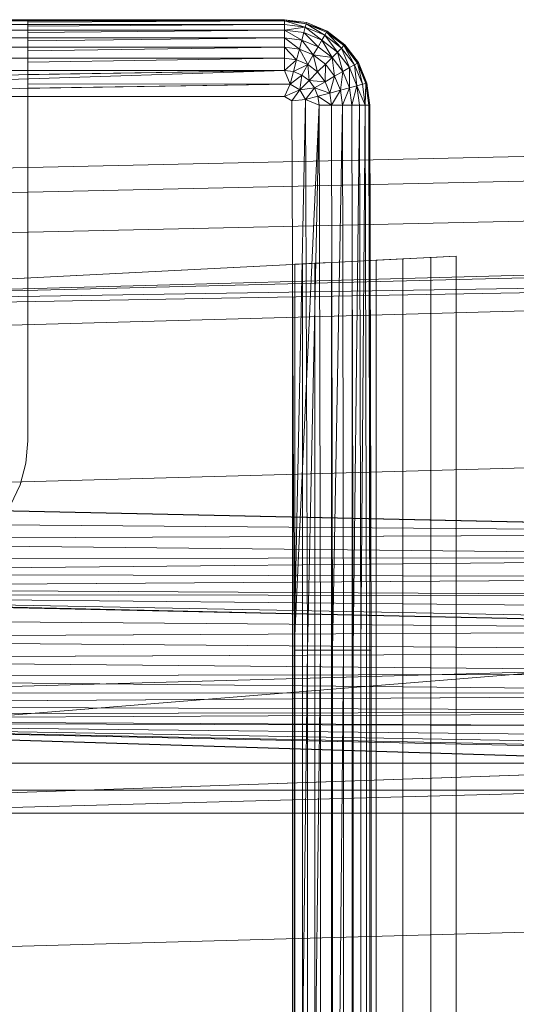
# Model space of a CAD drawing. Header units: metres. Extents: x 397.7 to 427.5, y 12.7 to 28.4.
# Tile 53 of 79: x 407.6576 to 407.7427, y 26.3455 to 26.5142. Entities that reach past the tile are written whole.
import ezdxf

# ---------------------------------------------------------------- set-up
doc = ezdxf.new("R2010")
doc.units = ezdxf.units.M
doc.layers.add('A-DETL-____-MBND', color=7, linetype='Continuous', lineweight=18)

# ---------------------------------------------------------------- blocks, each defined once
blk = doc.blocks.new('Family - Inodor P2-153200-05_TEL_P2')
at = {"layer": 'A-DETL-____-MBND', "color": 253, "true_color": 0xaaaaaa}
for p, q in [((0.01521, 0.40291), (0.15024, 0.40291)), ((0.01521, 0.40291), (0.15024, 0.40291)), ((0.01521, 0.40291), (0.15024, 0.40291)), ((0.15024, 0.40291), (0.01521, 0.40291)), ((0.15024, 0.40271), (0.01521, 0.40271)), ((0.15024, 0.40211), (0.01521, 0.40211)), ((0.10628, 0.4029), (0.04768, 0.4029)), ((0.10628, 0.40284), (0.15024, 0.40291)), ((0.15024, 0.40291), (0.10628, 0.40284)), ((0.10628, 0.40284), (0.10628, 0.4029)), ((0.10628, 0.40284), (0.10628, 0.40271)), ((0.15024, 0.40271), (0.10628, 0.40271)), ((0.10628, 0.40271), (0.15024, 0.40271)), ((0.10628, 0.40271), (0.10628, 0.40251)), ((0.15024, 0.40271), (0.10628, 0.40251)), ((0.15024, 0.40271), (0.10628, 0.40251)), ((0.10628, 0.40251), (0.10628, 0.40211)), ((0.15024, 0.40211), (0.10628, 0.40211)), ((0.10628, 0.40211), (0.15024, 0.40211)), ((0.10628, 0.40211), (0.10628, 0.40179)), ((0.15024, 0.40211), (0.10628, 0.40179)), ((0.15024, 0.40211), (0.10628, 0.40179)), ((0.10628, 0.40179), (0.10628, 0.40114)), ((0.15024, 0.40291), (0.15024, 0.40271)), ((0.15024, 0.40291), (0.15403, 0.40241)), ((0.15024, 0.40291), (0.15403, 0.40241)), ((0.15024, 0.40291), (0.15403, 0.40241)), ((0.15024, 0.40291), (0.15024, 0.40271)), ((0.15398, 0.40221), (0.15024, 0.40291)), ((0.15024, 0.40271), (0.15024, 0.40291)), ((0.15403, 0.40241), (0.15024, 0.40291)), ((0.15398, 0.40221), (0.15024, 0.40291)), ((0.15398, 0.40221), (0.15024, 0.40271)), ((0.15024, 0.40271), (0.15024, 0.40211)), ((0.15398, 0.40221), (0.15024, 0.40271)), ((0.15398, 0.40221), (0.15024, 0.40271)), ((0.15382, 0.40164), (0.15024, 0.40271)), ((0.15024, 0.40271), (0.15024, 0.40211)), ((0.15382, 0.40164), (0.15024, 0.40271)), ((0.15024, 0.40211), (0.15024, 0.40271)), ((0.15382, 0.40164), (0.15024, 0.40211)), ((0.15024, 0.40114), (0.15024, 0.40211)), ((0.15382, 0.40164), (0.15024, 0.40211)), ((0.15382, 0.40164), (0.15024, 0.40211)), ((0.15024, 0.40114), (0.15024, 0.40211)), ((0.15024, 0.40211), (0.15024, 0.40114)), ((0.15382, 0.40164), (0.15024, 0.40114)), ((0.15024, 0.40114), (0.15382, 0.40164)), ((0.15382, 0.40164), (0.15357, 0.4007)), ((0.15357, 0.4007), (0.15382, 0.40164)), ((0.15357, 0.4007), (0.15382, 0.40164)), ((0.15398, 0.40221), (0.15382, 0.40164)), ((0.15398, 0.40221), (0.15382, 0.40164)), ((0.15382, 0.40164), (0.15398, 0.40221)), ((0.15716, 0.40025), (0.15382, 0.40164)), ((0.15716, 0.40025), (0.15382, 0.40164)), ((0.15668, 0.39941), (0.15382, 0.40164)), ((0.15716, 0.40025), (0.15382, 0.40164)), ((0.15668, 0.39941), (0.15382, 0.40164)), ((0.15403, 0.40241), (0.15398, 0.40221)), ((0.15403, 0.40241), (0.15398, 0.40221)), ((0.15398, 0.40221), (0.15403, 0.40241)), ((0.15746, 0.40077), (0.15398, 0.40221)), ((0.15756, 0.40094), (0.15398, 0.40221)), ((0.15716, 0.40025), (0.15398, 0.40221)), ((0.15756, 0.40094), (0.15398, 0.40221)), ((0.15746, 0.40077), (0.15398, 0.40221)), ((0.15746, 0.40077), (0.15398, 0.40221)), ((0.15716, 0.40025), (0.15398, 0.40221)), ((0.15403, 0.40241), (0.15756, 0.40094)), ((0.15403, 0.40241), (0.15756, 0.40094)), ((0.15403, 0.40241), (0.15756, 0.40094)), ((0.15756, 0.40094), (0.15403, 0.40241)), ((0.15024, 0.40114), (0.01521, 0.40114)), ((0.15024, 0.40114), (0.10628, 0.40114)), ((0.10628, 0.40114), (0.15024, 0.40114)), ((0.10628, 0.40114), (0.10628, 0.40071)), ((0.15024, 0.40114), (0.10628, 0.40071)), ((0.15024, 0.40114), (0.10628, 0.40071)), ((0.10628, 0.40071), (0.10628, 0.39982)), ((0.15357, 0.4007), (0.15024, 0.40114)), ((0.15024, 0.40114), (0.15024, 0.39982)), ((0.15357, 0.4007), (0.15024, 0.40114)), ((0.15357, 0.4007), (0.15024, 0.40114)), ((0.15323, 0.39942), (0.15024, 0.40114)), ((0.15024, 0.40114), (0.15024, 0.39982)), ((0.15323, 0.39942), (0.15024, 0.40114)), ((0.15024, 0.39982), (0.15024, 0.40114)), ((0.15357, 0.4007), (0.15323, 0.39942)), ((0.15357, 0.4007), (0.15323, 0.39942)), ((0.15323, 0.39942), (0.15357, 0.4007)), ((0.15668, 0.39941), (0.15357, 0.4007)), ((0.15668, 0.39941), (0.15357, 0.4007)), ((0.15602, 0.39827), (0.15357, 0.4007)), ((0.15668, 0.39941), (0.15357, 0.4007)), ((0.15602, 0.39827), (0.15357, 0.4007)), ((0.15716, 0.40025), (0.15668, 0.39941)), ((0.15716, 0.40025), (0.15668, 0.39941)), ((0.15668, 0.39941), (0.15716, 0.40025)), ((0.15746, 0.40077), (0.15716, 0.40025)), ((0.15746, 0.40077), (0.15716, 0.40025)), ((0.15716, 0.40025), (0.15746, 0.40077)), ((0.16003, 0.39805), (0.15716, 0.40025)), ((0.16003, 0.39805), (0.15716, 0.40025)), ((0.15935, 0.39736), (0.15716, 0.40025)), ((0.16003, 0.39805), (0.15716, 0.40025)), ((0.15935, 0.39736), (0.15716, 0.40025)), ((0.15756, 0.40094), (0.15746, 0.40077)), ((0.15756, 0.40094), (0.15746, 0.40077)), ((0.15746, 0.40077), (0.15756, 0.40094)), ((0.16045, 0.39847), (0.15746, 0.40077)), ((0.1606, 0.39862), (0.15746, 0.40077)), ((0.16003, 0.39805), (0.15746, 0.40077)), ((0.1606, 0.39862), (0.15746, 0.40077)), ((0.16045, 0.39847), (0.15746, 0.40077)), ((0.16045, 0.39847), (0.15746, 0.40077)), ((0.16003, 0.39805), (0.15746, 0.40077)), ((0.15756, 0.40094), (0.1606, 0.39862)), ((0.15756, 0.40094), (0.1606, 0.39862)), ((0.15756, 0.40094), (0.1606, 0.39862)), ((0.1606, 0.39862), (0.15756, 0.40094)), ((0.15024, 0.39982), (0.01521, 0.39982)), ((0.15024, 0.39819), (0.01521, 0.39819)), ((0.15024, 0.39982), (0.10628, 0.39982)), ((0.10628, 0.39982), (0.15024, 0.39982)), ((0.10628, 0.39982), (0.10628, 0.39929)), ((0.15024, 0.39982), (0.10628, 0.39929)), ((0.15024, 0.39982), (0.10628, 0.39929)), ((0.10628, 0.39929), (0.10628, 0.39819)), ((0.15024, 0.39819), (0.10628, 0.39819)), ((0.10628, 0.39819), (0.15024, 0.39819)), ((0.10628, 0.39819), (0.10628, 0.39758)), ((0.15024, 0.39819), (0.10628, 0.39758)), ((0.15024, 0.39819), (0.10628, 0.39758)), ((0.15323, 0.39942), (0.15024, 0.39982)), ((0.15024, 0.39982), (0.15024, 0.39819)), ((0.15323, 0.39942), (0.15024, 0.39982)), ((0.15323, 0.39942), (0.15024, 0.39982)), ((0.15281, 0.39785), (0.15024, 0.39982)), ((0.15024, 0.39982), (0.15024, 0.39819)), ((0.15281, 0.39785), (0.15024, 0.39982)), ((0.15024, 0.39819), (0.15024, 0.39982)), ((0.15281, 0.39785), (0.15024, 0.39819)), ((0.15024, 0.39819), (0.15024, 0.39631)), ((0.15281, 0.39785), (0.15024, 0.39819)), ((0.15281, 0.39785), (0.15024, 0.39819)), ((0.15232, 0.39603), (0.15024, 0.39819)), ((0.15024, 0.39819), (0.15024, 0.39631)), ((0.15232, 0.39603), (0.15024, 0.39819)), ((0.15024, 0.39631), (0.15024, 0.39819)), ((0.15323, 0.39942), (0.15281, 0.39785)), ((0.15323, 0.39942), (0.15281, 0.39785)), ((0.15281, 0.39785), (0.15323, 0.39942)), ((0.15602, 0.39827), (0.15323, 0.39942)), ((0.15602, 0.39827), (0.15323, 0.39942)), ((0.15602, 0.39827), (0.15323, 0.39942)), ((0.1552, 0.39686), (0.15323, 0.39942)), ((0.1552, 0.39686), (0.15323, 0.39942)), ((0.15602, 0.39827), (0.1552, 0.39686)), ((0.15602, 0.39827), (0.1552, 0.39686)), ((0.1552, 0.39686), (0.15602, 0.39827)), ((0.15668, 0.39941), (0.15602, 0.39827)), ((0.15668, 0.39941), (0.15602, 0.39827)), ((0.15602, 0.39827), (0.15668, 0.39941)), ((0.15841, 0.39643), (0.15602, 0.39827)), ((0.15841, 0.39643), (0.15602, 0.39827)), ((0.15841, 0.39643), (0.15602, 0.39827)), ((0.15935, 0.39736), (0.15668, 0.39941)), ((0.15935, 0.39736), (0.15668, 0.39941)), ((0.15841, 0.39643), (0.15668, 0.39941)), ((0.15935, 0.39736), (0.15668, 0.39941)), ((0.15841, 0.39643), (0.15668, 0.39941)), ((0.16045, 0.39847), (0.16003, 0.39805)), ((0.16045, 0.39847), (0.16003, 0.39805)), ((0.16003, 0.39805), (0.16045, 0.39847)), ((0.1606, 0.39862), (0.16045, 0.39847)), ((0.1606, 0.39862), (0.16045, 0.39847)), ((0.16045, 0.39847), (0.1606, 0.39862)), ((0.16275, 0.39548), (0.16045, 0.39847)), ((0.16275, 0.39548), (0.16045, 0.39847)), ((0.16223, 0.39518), (0.16045, 0.39847)), ((0.16275, 0.39548), (0.16045, 0.39847)), ((0.16223, 0.39518), (0.16045, 0.39847)), ((0.1606, 0.39862), (0.16292, 0.39558)), ((0.1606, 0.39862), (0.16292, 0.39558)), ((0.1606, 0.39862), (0.16292, 0.39558)), ((0.16275, 0.39548), (0.1606, 0.39862)), ((0.16292, 0.39558), (0.1606, 0.39862)), ((0.16275, 0.39548), (0.1606, 0.39862)), ((0.10628, 0.39758), (0.10628, 0.39631)), ((0.15281, 0.39785), (0.15232, 0.39603)), ((0.15281, 0.39785), (0.15232, 0.39603)), ((0.15232, 0.39603), (0.15281, 0.39785)), ((0.1552, 0.39686), (0.15281, 0.39785)), ((0.1552, 0.39686), (0.15281, 0.39785)), ((0.1552, 0.39686), (0.15281, 0.39785)), ((0.15426, 0.39523), (0.15281, 0.39785)), ((0.15426, 0.39523), (0.15281, 0.39785)), ((0.1552, 0.39686), (0.15426, 0.39523)), ((0.1552, 0.39686), (0.15426, 0.39523)), ((0.15426, 0.39523), (0.1552, 0.39686)), ((0.15726, 0.39528), (0.1552, 0.39686)), ((0.15841, 0.39643), (0.1552, 0.39686)), ((0.15841, 0.39643), (0.1552, 0.39686)), ((0.15726, 0.39528), (0.1552, 0.39686)), ((0.15726, 0.39528), (0.1552, 0.39686)), ((0.15593, 0.39395), (0.1552, 0.39686)), ((0.15593, 0.39395), (0.1552, 0.39686)), ((0.15935, 0.39736), (0.15841, 0.39643)), ((0.15935, 0.39736), (0.15841, 0.39643)), ((0.15841, 0.39643), (0.15935, 0.39736)), ((0.16003, 0.39805), (0.15935, 0.39736)), ((0.16003, 0.39805), (0.15935, 0.39736)), ((0.15935, 0.39736), (0.16003, 0.39805)), ((0.16139, 0.3947), (0.15935, 0.39736)), ((0.16139, 0.3947), (0.15935, 0.39736)), ((0.16025, 0.39404), (0.15935, 0.39736)), ((0.16139, 0.3947), (0.15935, 0.39736)), ((0.16025, 0.39404), (0.15935, 0.39736)), ((0.16223, 0.39518), (0.16003, 0.39805)), ((0.16223, 0.39518), (0.16003, 0.39805)), ((0.16139, 0.3947), (0.16003, 0.39805)), ((0.16223, 0.39518), (0.16003, 0.39805)), ((0.16139, 0.3947), (0.16003, 0.39805)), ((0.15024, 0.39631), (0.01521, 0.39631)), ((0.15024, 0.39631), (0.10628, 0.39631)), ((0.10628, 0.39631), (0.15024, 0.39631)), ((0.10628, 0.39631), (0.10628, 0.39563)), ((0.15024, 0.39631), (0.10628, 0.39563)), ((0.15024, 0.39631), (0.10628, 0.39563)), ((0.10628, 0.39563), (0.10628, 0.39423)), ((0.15232, 0.39603), (0.15024, 0.39631)), ((0.15024, 0.39423), (0.15024, 0.39631)), ((0.15232, 0.39603), (0.15024, 0.39631)), ((0.15232, 0.39603), (0.15024, 0.39631)), ((0.15024, 0.39423), (0.15024, 0.39631)), ((0.15024, 0.39631), (0.15024, 0.39423)), ((0.15232, 0.39603), (0.15024, 0.39423)), ((0.15024, 0.39423), (0.15232, 0.39603)), ((0.15178, 0.39402), (0.15232, 0.39603)), ((0.15178, 0.39402), (0.15232, 0.39603)), ((0.15178, 0.39402), (0.15232, 0.39603)), ((0.15426, 0.39523), (0.15178, 0.39402)), ((0.15178, 0.39402), (0.15426, 0.39523)), ((0.15426, 0.39523), (0.15232, 0.39603)), ((0.15426, 0.39523), (0.15232, 0.39603)), ((0.15426, 0.39523), (0.15232, 0.39603)), ((0.15426, 0.39523), (0.15322, 0.39343)), ((0.15322, 0.39343), (0.15426, 0.39523)), ((0.15322, 0.39343), (0.15426, 0.39523)), ((0.15593, 0.39395), (0.15426, 0.39523)), ((0.15593, 0.39395), (0.15426, 0.39523)), ((0.15593, 0.39395), (0.15426, 0.39523)), ((0.15446, 0.39248), (0.15426, 0.39523)), ((0.15446, 0.39248), (0.15426, 0.39523)), ((0.15726, 0.39528), (0.15593, 0.39395)), ((0.15726, 0.39528), (0.15593, 0.39395)), ((0.15593, 0.39395), (0.15726, 0.39528)), ((0.15721, 0.39228), (0.15726, 0.39528)), ((0.15721, 0.39228), (0.15726, 0.39528)), ((0.15841, 0.39643), (0.15726, 0.39528)), ((0.15841, 0.39643), (0.15726, 0.39528)), ((0.15726, 0.39528), (0.15841, 0.39643)), ((0.15884, 0.39322), (0.15726, 0.39528)), ((0.15884, 0.39322), (0.15726, 0.39528)), ((0.15884, 0.39322), (0.15726, 0.39528)), ((0.16025, 0.39404), (0.15841, 0.39643)), ((0.16025, 0.39404), (0.15841, 0.39643)), ((0.15884, 0.39322), (0.15841, 0.39643)), ((0.16025, 0.39404), (0.15841, 0.39643)), ((0.15884, 0.39322), (0.15841, 0.39643)), ((0.16223, 0.39518), (0.16139, 0.3947)), ((0.16223, 0.39518), (0.16139, 0.3947)), ((0.16139, 0.3947), (0.16223, 0.39518)), ((0.16275, 0.39548), (0.16223, 0.39518)), ((0.16275, 0.39548), (0.16223, 0.39518)), ((0.16223, 0.39518), (0.16275, 0.39548)), ((0.16362, 0.39184), (0.16223, 0.39518)), ((0.16362, 0.39184), (0.16223, 0.39518)), ((0.16268, 0.39159), (0.16223, 0.39518)), ((0.16362, 0.39184), (0.16223, 0.39518)), ((0.16268, 0.39159), (0.16223, 0.39518)), ((0.16292, 0.39558), (0.16275, 0.39548)), ((0.16292, 0.39558), (0.16275, 0.39548)), ((0.16275, 0.39548), (0.16292, 0.39558)), ((0.16419, 0.392), (0.16275, 0.39548)), ((0.16419, 0.392), (0.16275, 0.39548)), ((0.16362, 0.39184), (0.16275, 0.39548)), ((0.16419, 0.392), (0.16275, 0.39548)), ((0.16362, 0.39184), (0.16275, 0.39548)), ((0.16292, 0.39558), (0.16439, 0.39205)), ((0.16292, 0.39558), (0.16439, 0.39205)), ((0.16292, 0.39558), (0.16439, 0.39205)), ((0.16419, 0.392), (0.16292, 0.39558)), ((0.16439, 0.39205), (0.16292, 0.39558)), ((0.16419, 0.392), (0.16292, 0.39558)), ((0.15024, 0.39423), (0.01521, 0.39423)), ((0.15024, 0.39423), (0.01521, 0.39201)), ((0.15024, 0.39423), (0.01521, 0.38973)), ((0.15024, 0.39423), (0.10628, 0.39423)), ((0.10628, 0.39423), (0.15024, 0.39423)), ((0.10628, 0.39423), (0.10628, 0.3935)), ((0.15024, 0.39423), (0.10628, 0.3935)), ((0.15024, 0.39423), (0.10628, 0.3935)), ((0.10628, 0.3935), (0.10628, 0.39192)), ((0.15178, 0.39402), (0.15024, 0.39423)), ((0.15121, 0.39188), (0.15024, 0.39423)), ((0.15178, 0.39402), (0.15024, 0.39423)), ((0.15178, 0.39402), (0.15024, 0.39423)), ((0.15121, 0.39188), (0.15024, 0.39423)), ((0.15024, 0.39423), (0.15121, 0.39188)), ((0.15178, 0.39402), (0.15121, 0.39188)), ((0.15178, 0.39402), (0.15121, 0.39188)), ((0.15121, 0.39188), (0.15178, 0.39402)), ((0.15322, 0.39343), (0.15121, 0.39188)), ((0.15322, 0.39343), (0.15121, 0.39188)), ((0.15121, 0.39188), (0.15322, 0.39343)), ((0.15322, 0.39343), (0.15178, 0.39402)), ((0.15322, 0.39343), (0.15178, 0.39402)), ((0.15322, 0.39343), (0.15178, 0.39402)), ((0.15289, 0.39091), (0.15322, 0.39343)), ((0.15289, 0.39091), (0.15322, 0.39343)), ((0.15289, 0.39091), (0.15322, 0.39343)), ((0.15446, 0.39248), (0.15322, 0.39343)), ((0.15446, 0.39248), (0.15322, 0.39343)), ((0.15446, 0.39248), (0.15322, 0.39343)), ((0.15593, 0.39395), (0.15446, 0.39248)), ((0.15593, 0.39395), (0.15446, 0.39248)), ((0.15446, 0.39248), (0.15593, 0.39395)), ((0.15721, 0.39228), (0.15593, 0.39395)), ((0.15721, 0.39228), (0.15593, 0.39395)), ((0.15721, 0.39228), (0.15593, 0.39395)), ((0.15884, 0.39322), (0.15721, 0.39228)), ((0.15884, 0.39322), (0.15721, 0.39228)), ((0.15721, 0.39228), (0.15884, 0.39322)), ((0.15801, 0.39034), (0.15884, 0.39322)), ((0.15801, 0.39034), (0.15884, 0.39322)), ((0.16025, 0.39404), (0.15884, 0.39322)), ((0.16025, 0.39404), (0.15884, 0.39322)), ((0.15884, 0.39322), (0.16025, 0.39404)), ((0.15983, 0.39083), (0.15884, 0.39322)), ((0.15983, 0.39083), (0.15884, 0.39322)), ((0.15983, 0.39083), (0.15884, 0.39322)), ((0.15983, 0.39083), (0.16025, 0.39404)), ((0.15983, 0.39083), (0.16025, 0.39404)), ((0.16139, 0.3947), (0.16025, 0.39404)), ((0.16139, 0.3947), (0.16025, 0.39404)), ((0.16025, 0.39404), (0.16139, 0.3947)), ((0.1614, 0.39125), (0.16025, 0.39404)), ((0.1614, 0.39125), (0.16025, 0.39404)), ((0.1614, 0.39125), (0.16025, 0.39404)), ((0.16268, 0.39159), (0.16139, 0.3947)), ((0.16268, 0.39159), (0.16139, 0.3947)), ((0.1614, 0.39125), (0.16139, 0.3947)), ((0.16268, 0.39159), (0.16139, 0.3947)), ((0.1614, 0.39125), (0.16139, 0.3947)), ((0.15121, 0.39188), (0.01521, 0.38973)), ((0.15121, 0.39188), (0.10628, 0.39192)), ((0.10628, 0.39192), (0.15121, 0.39188)), ((0.10628, 0.39192), (0.10628, 0.39117)), ((0.15121, 0.39188), (0.10628, 0.39117)), ((0.15121, 0.39188), (0.10628, 0.39117)), ((0.15024, 0.38973), (0.15121, 0.39188)), ((0.15121, 0.39188), (0.15024, 0.38973)), ((0.15024, 0.38973), (0.15121, 0.39188)), ((0.15289, 0.39091), (0.15121, 0.39188)), ((0.15289, 0.39091), (0.15121, 0.39188)), ((0.15446, 0.39248), (0.15289, 0.39091)), ((0.15446, 0.39248), (0.15289, 0.39091)), ((0.15289, 0.39091), (0.15446, 0.39248)), ((0.15541, 0.39124), (0.15446, 0.39248)), ((0.15721, 0.39228), (0.15446, 0.39248)), ((0.15721, 0.39228), (0.15446, 0.39248)), ((0.15541, 0.39124), (0.15446, 0.39248)), ((0.15541, 0.39124), (0.15446, 0.39248)), ((0.15721, 0.39228), (0.15541, 0.39124)), ((0.15721, 0.39228), (0.15541, 0.39124)), ((0.15541, 0.39124), (0.15721, 0.39228)), ((0.15801, 0.39034), (0.15721, 0.39228)), ((0.15801, 0.39034), (0.15721, 0.39228)), ((0.15801, 0.39034), (0.15721, 0.39228)), ((0.16268, 0.39159), (0.1614, 0.39125)), ((0.16268, 0.39159), (0.1614, 0.39125)), ((0.1614, 0.39125), (0.16268, 0.39159)), ((0.1618, 0.38826), (0.16268, 0.39159)), ((0.1618, 0.38826), (0.16268, 0.39159)), ((0.16362, 0.39184), (0.16268, 0.39159)), ((0.16362, 0.39184), (0.16268, 0.39159)), ((0.16268, 0.39159), (0.16362, 0.39184)), ((0.16268, 0.39159), (0.16312, 0.38826)), ((0.16409, 0.38826), (0.16268, 0.39159)), ((0.16312, 0.38826), (0.16268, 0.39159)), ((0.16409, 0.38826), (0.16268, 0.39159)), ((0.16312, 0.38826), (0.16268, 0.39159)), ((0.16419, 0.392), (0.16362, 0.39184)), ((0.16419, 0.392), (0.16362, 0.39184)), ((0.16362, 0.39184), (0.16419, 0.392)), ((0.16409, 0.38826), (0.16362, 0.39184)), ((0.16409, 0.38826), (0.16362, 0.39184)), ((0.16409, 0.38826), (0.16362, 0.39184)), ((0.16409, 0.38826), (0.16419, 0.392)), ((0.16409, 0.38826), (0.16419, 0.392)), ((0.16439, 0.39205), (0.16419, 0.392)), ((0.16439, 0.39205), (0.16419, 0.392)), ((0.16419, 0.392), (0.16439, 0.39205)), ((0.16469, 0.38826), (0.16419, 0.392)), ((0.16469, 0.38826), (0.16419, 0.392)), ((0.16469, 0.38826), (0.16419, 0.392)), ((0.16439, 0.39205), (0.16489, 0.38826)), ((0.16439, 0.39205), (0.16489, 0.38826)), ((0.16439, 0.39205), (0.16489, 0.38826)), ((0.16469, 0.38826), (0.16439, 0.39205)), ((0.16489, 0.38826), (0.16439, 0.39205)), ((0.16469, 0.38826), (0.16439, 0.39205)), ((0.10628, 0.39117), (0.10628, 0.38973)), ((0.15289, 0.39091), (0.15024, 0.38973)), ((0.15024, 0.38973), (0.15289, 0.39091)), ((0.15289, 0.39091), (0.15151, 0.38899)), ((0.15151, 0.38899), (0.15289, 0.39091)), ((0.15151, 0.38899), (0.15289, 0.39091)), ((0.15541, 0.39124), (0.15289, 0.39091)), ((0.15541, 0.39124), (0.15289, 0.39091)), ((0.15289, 0.39091), (0.15541, 0.39124)), ((0.15386, 0.38923), (0.15289, 0.39091)), ((0.15386, 0.38923), (0.15289, 0.39091)), ((0.15386, 0.38923), (0.15289, 0.39091)), ((0.15541, 0.39124), (0.15386, 0.38923)), ((0.15386, 0.38923), (0.15541, 0.39124)), ((0.15386, 0.38923), (0.15541, 0.39124)), ((0.156, 0.3898), (0.15386, 0.38923)), ((0.156, 0.3898), (0.15386, 0.38923)), ((0.15386, 0.38923), (0.156, 0.3898)), ((0.156, 0.3898), (0.15541, 0.39124)), ((0.15801, 0.39034), (0.15541, 0.39124)), ((0.15801, 0.39034), (0.15541, 0.39124)), ((0.156, 0.3898), (0.15541, 0.39124)), ((0.156, 0.3898), (0.15541, 0.39124)), ((0.15801, 0.39034), (0.156, 0.3898)), ((0.15801, 0.39034), (0.156, 0.3898)), ((0.156, 0.3898), (0.15801, 0.39034)), ((0.156, 0.3898), (0.15621, 0.38826)), ((0.15829, 0.38826), (0.156, 0.3898)), ((0.15621, 0.38826), (0.156, 0.3898)), ((0.15829, 0.38826), (0.156, 0.3898)), ((0.15621, 0.38826), (0.156, 0.3898)), ((0.15983, 0.39083), (0.15801, 0.39034)), ((0.15983, 0.39083), (0.15801, 0.39034)), ((0.15801, 0.39034), (0.15983, 0.39083)), ((0.15829, 0.38826), (0.15801, 0.39034)), ((0.15829, 0.38826), (0.15801, 0.39034)), ((0.15829, 0.38826), (0.15801, 0.39034)), ((0.15829, 0.38826), (0.15983, 0.39083)), ((0.15829, 0.38826), (0.15983, 0.39083)), ((0.1614, 0.39125), (0.15983, 0.39083)), ((0.1614, 0.39125), (0.15983, 0.39083)), ((0.15983, 0.39083), (0.1614, 0.39125)), ((0.16017, 0.38826), (0.15983, 0.39083)), ((0.16017, 0.38826), (0.15983, 0.39083)), ((0.16017, 0.38826), (0.15983, 0.39083)), ((0.16017, 0.38826), (0.1614, 0.39125)), ((0.16017, 0.38826), (0.1614, 0.39125)), ((0.1618, 0.38826), (0.1614, 0.39125)), ((0.1618, 0.38826), (0.1614, 0.39125)), ((0.1618, 0.38826), (0.1614, 0.39125)), ((0.15024, 0.38973), (0.01521, 0.38973)), ((0.15024, 0.38973), (0.10628, 0.38973)), ((0.10628, 0.38973), (0.15024, 0.38973)), ((0.10628, 0.38973), (0.10628, 0.38949)), ((0.10628, 0.38949), (0.10628, 0.35922)), ((0.15151, 0.38899), (0.15024, 0.38973)), ((0.15151, 0.38899), (0.15024, 0.38973)), ((0.15024, 0.38973), (0.15151, 0.38899)), ((0.15386, 0.38923), (0.15151, 0.38899)), ((0.15386, 0.38923), (0.15151, 0.38899)), ((0.15386, 0.38923), (0.15151, 0.38899)), ((0.15191, 0.29485), (0.15151, 0.38899)), ((0.15151, 0.38899), (0.15191, 0.29485)), ((0.15191, 0.29485), (0.15151, 0.38899)), ((0.15386, 0.38923), (0.15191, 0.29485)), ((0.15191, 0.29485), (0.15386, 0.38923)), ((0.15621, 0.38826), (0.15191, 0.29485)), ((0.15621, 0.38826), (0.15386, 0.38923)), ((0.15621, 0.38826), (0.15386, 0.38923)), ((0.15621, 0.38826), (0.15386, 0.38923)), ((0.15419, 0.29485), (0.15386, 0.38923)), ((0.15419, 0.29485), (0.15386, 0.38923)), ((0.15621, 0.38826), (0.15419, 0.29485)), ((0.15621, 0.38826), (0.15419, 0.29485)), ((0.15419, 0.29485), (0.15621, 0.38826)), ((0.15829, 0.38826), (0.15621, 0.38826)), ((0.15641, 0.29485), (0.15621, 0.38826)), ((0.15829, 0.38826), (0.15621, 0.38826)), ((0.15829, 0.38826), (0.15621, 0.38826)), ((0.15641, 0.29485), (0.15621, 0.38826)), ((0.15641, 0.29485), (0.15621, 0.38826)), ((0.16017, 0.38826), (0.15829, 0.38826)), ((0.15849, 0.29485), (0.15829, 0.38826)), ((0.16017, 0.38826), (0.15829, 0.38826)), ((0.15829, 0.38826), (0.15849, 0.29485)), ((0.16017, 0.38826), (0.15829, 0.38826)), ((0.15849, 0.29485), (0.15829, 0.38826)), ((0.16017, 0.38826), (0.15849, 0.29485)), ((0.15849, 0.29485), (0.16017, 0.38826)), ((0.1618, 0.38826), (0.16017, 0.38826)), ((0.16037, 0.29485), (0.16017, 0.38826)), ((0.1618, 0.38826), (0.16017, 0.38826)), ((0.1618, 0.38826), (0.16017, 0.38826)), ((0.16037, 0.29485), (0.16017, 0.38826)), ((0.16037, 0.29485), (0.16017, 0.38826)), ((0.16312, 0.38826), (0.1618, 0.38826)), ((0.162, 0.29485), (0.1618, 0.38826)), ((0.16312, 0.38826), (0.1618, 0.38826)), ((0.1618, 0.38826), (0.162, 0.29485)), ((0.16312, 0.38826), (0.1618, 0.38826)), ((0.162, 0.29485), (0.1618, 0.38826)), ((0.16312, 0.38826), (0.162, 0.29485)), ((0.162, 0.29485), (0.16312, 0.38826)), ((0.16409, 0.38826), (0.16312, 0.38826)), ((0.16332, 0.29485), (0.16312, 0.38826)), ((0.16409, 0.38826), (0.16312, 0.38826)), ((0.16409, 0.38826), (0.16312, 0.38826)), ((0.16332, 0.29485), (0.16312, 0.38826)), ((0.16332, 0.29485), (0.16312, 0.38826)), ((0.16409, 0.38826), (0.16332, 0.29485)), ((0.16332, 0.29485), (0.16409, 0.38826)), ((0.16469, 0.38826), (0.16409, 0.38826)), ((0.16429, 0.29485), (0.16409, 0.38826)), ((0.16469, 0.38826), (0.16409, 0.38826)), ((0.16469, 0.38826), (0.16409, 0.38826)), ((0.16429, 0.29485), (0.16409, 0.38826)), ((0.16429, 0.29485), (0.16409, 0.38826)), ((0.16489, 0.38826), (0.16469, 0.38826)), ((0.16489, 0.29485), (0.16469, 0.38826)), ((0.16489, 0.38826), (0.16469, 0.38826)), ((0.16469, 0.38826), (0.16489, 0.29485)), ((0.16489, 0.38826), (0.16469, 0.38826)), ((0.16489, 0.29485), (0.16469, 0.38826)), ((0.16489, 0.38826), (0.16509, 0.29485)), ((0.16489, 0.38826), (0.16489, 0.01465)), ((0.16489, 0.38826), (0.16489, 0.01465)), ((0.16489, 0.38826), (0.16489, 0.29485)), ((0.16509, 0.29485), (0.16489, 0.38826)), ((0.16489, 0.29485), (0.16489, 0.38826)), ((0.31954, 0.38234), (0, 0.37522)), ((0.31954, 0.38234), (0, 0.37522)), ((0.31971, 0.37812), (0.00022, 0.371)), ((0.31971, 0.37812), (0.00022, 0.371)), ((0.31998, 0.37128), (0.00056, 0.36417)), ((0.31998, 0.37128), (0.00056, 0.36417)), ((0.00127, 0.35389), (0.51095, 0.36797)), ((0.51095, 0.36678), (0.00127, 0.35389)), ((0.51095, 0.36184), (0.00127, 0.35389)), ((0.51095, 0.36184), (0.00127, 0.35271)), ((0.51095, 0.36184), (0.00127, 0.34776)), ((0.01521, 0.35403), (0.17966, 0.3624)), ((0.15334, 0.36106), (0.15205, 0.361)), ((0.15546, 0.36117), (0.15334, 0.36106)), ((0.15334, 0.36106), (0.15334, 0.04361)), ((0.15833, 0.36132), (0.15546, 0.36117)), ((0.15546, 0.36117), (0.15546, 0.04351)), ((0.16188, 0.3615), (0.15833, 0.36132)), ((0.15833, 0.36132), (0.15833, 0.04336)), ((0.16188, 0.3615), (0.16187, 0.04318)), ((0.16598, 0.36171), (0.16188, 0.3615)), ((0.17052, 0.36194), (0.16598, 0.36171)), ((0.16598, 0.36171), (0.16598, 0.04297)), ((0.17536, 0.36218), (0.17052, 0.36194)), ((0.17052, 0.36194), (0.17052, 0.04274)), ((0.17966, 0.3624), (0.17536, 0.36218)), ((0.17536, 0.36218), (0.17536, 0.04249)), ((0.17966, 0.04228), (0.17966, 0.3624)), ((0.15161, 0.36098), (0.01521, 0.35403)), ((0.15205, 0.361), (0.15161, 0.36098)), ((0.15161, 0.36098), (0.15161, 0.0437)), ((0.15205, 0.361), (0.15205, 0.04368)), ((0.10628, 0.35922), (0.10628, 0.35813)), ((0.10628, 0.35813), (0.10628, 0.33073)), ((0.51095, 0.33495), (0.00127, 0.32087)), ((0.10595, 0.32692), (0.10628, 0.33073)), ((0.10496, 0.32322), (0.10595, 0.32692)), ((0.10334, 0.31974), (0.10496, 0.32322)), ((0.28182, 0.31489), (0.00127, 0.32102)), ((0.00192, 0.32088), (0.28182, 0.31489)), ((0.28182, 0.31489), (0.00192, 0.32088)), ((0.28182, 0.31489), (0.00192, 0.31713)), ((0.28182, 0.31489), (0.00192, 0.31713)), ((0.28182, 0.31489), (0.00192, 0.31371)), ((0.00192, 0.31371), (0.28182, 0.31489)), ((0.28181, 0.31079), (0.00192, 0.31371)), ((0.28181, 0.31079), (0.00192, 0.31371)), ((0.28181, 0.31079), (0.00192, 0.31043)), ((0.00192, 0.30799), (0.28181, 0.31079)), ((0.00192, 0.31043), (0.28181, 0.31079)), ((0.00192, 0.30799), (0.28181, 0.31079)), ((0.28181, 0.30737), (0.00192, 0.30799)), ((0.28181, 0.30737), (0.00192, 0.30799)), ((0.28181, 0.30737), (0.00192, 0.30554)), ((0.00192, 0.30554), (0.28181, 0.30737)), ((0.28181, 0.30409), (0.00192, 0.30554)), ((0.28181, 0.30409), (0.00192, 0.30554)), ((0.28176, 0.29829), (0.00127, 0.30443)), ((0.00187, 0.30429), (0.28176, 0.29829)), ((0.28176, 0.29829), (0.00187, 0.30429)), ((0.28181, 0.30409), (0.00192, 0.30454)), ((0.28181, 0.30409), (0.00192, 0.30454)), ((0.28181, 0.30165), (0.00192, 0.30454)), ((0.28181, 0.30165), (0.00192, 0.30454)), ((0.28181, 0.2992), (0.00192, 0.30454)), ((0.28181, 0.2992), (0.00192, 0.30454)), ((0.28175, 0.2982), (0.00192, 0.30454)), ((0.28175, 0.2982), (0.00192, 0.30454)), ((0.28176, 0.29829), (0.00187, 0.30052)), ((0.28176, 0.29829), (0.00187, 0.30052)), ((0.51095, 0.29991), (0.00127, 0.28584)), ((0.28175, 0.2982), (0.00186, 0.27553)), ((0.00186, 0.27553), (0.28175, 0.2982)), ((0.28176, 0.29829), (0.00187, 0.29687)), ((0.00187, 0.29687), (0.28176, 0.29829)), ((0.28176, 0.29452), (0.00187, 0.29687)), ((0.28176, 0.29452), (0.00187, 0.29687)), ((0.28176, 0.29452), (0.00187, 0.29343)), ((0.00187, 0.29343), (0.28176, 0.29452)), ((0.15191, 0.10805), (0.15191, 0.29485)), ((0.15191, 0.29485), (0.15191, 0.10805)), ((0.15419, 0.29485), (0.15191, 0.29485)), ((0.15419, 0.29485), (0.15191, 0.10805)), ((0.15419, 0.29485), (0.15191, 0.29485)), ((0.15191, 0.10805), (0.15191, 0.29485)), ((0.15191, 0.10805), (0.15419, 0.29485)), ((0.15419, 0.10805), (0.15419, 0.29485)), ((0.15641, 0.29485), (0.15419, 0.29485)), ((0.15641, 0.29485), (0.15419, 0.10805)), ((0.15641, 0.29485), (0.15419, 0.29485)), ((0.15419, 0.10805), (0.15419, 0.29485)), ((0.15419, 0.10805), (0.15419, 0.29485)), ((0.15419, 0.10805), (0.15641, 0.29485)), ((0.15641, 0.10805), (0.15641, 0.29485)), ((0.15641, 0.29485), (0.15849, 0.29485)), ((0.15849, 0.29485), (0.15641, 0.29485)), ((0.15641, 0.10805), (0.15641, 0.29485)), ((0.15641, 0.10805), (0.15641, 0.29485)), ((0.15849, 0.10805), (0.15849, 0.29485)), ((0.16037, 0.29485), (0.15849, 0.29485)), ((0.15849, 0.29485), (0.15849, 0.10805)), ((0.16037, 0.29485), (0.15849, 0.10805)), ((0.16037, 0.29485), (0.15849, 0.29485)), ((0.15849, 0.10805), (0.15849, 0.29485)), ((0.15849, 0.10805), (0.16037, 0.29485)), ((0.16037, 0.10805), (0.16037, 0.29485)), ((0.16037, 0.29485), (0.162, 0.29485)), ((0.162, 0.29485), (0.16037, 0.29485)), ((0.16037, 0.10805), (0.16037, 0.29485)), ((0.16037, 0.10805), (0.16037, 0.29485)), ((0.16332, 0.29485), (0.162, 0.29485)), ((0.162, 0.10805), (0.162, 0.29485)), ((0.16332, 0.29485), (0.162, 0.29485)), ((0.162, 0.29485), (0.162, 0.10805)), ((0.16332, 0.29485), (0.162, 0.29485)), ((0.162, 0.10805), (0.162, 0.29485)), ((0.16429, 0.29485), (0.16332, 0.29485)), ((0.16332, 0.10805), (0.16332, 0.29485)), ((0.16429, 0.29485), (0.16332, 0.29485)), ((0.16332, 0.29485), (0.16332, 0.10805)), ((0.16429, 0.29485), (0.16332, 0.29485)), ((0.16332, 0.10805), (0.16332, 0.29485)), ((0.16489, 0.29485), (0.16429, 0.29485)), ((0.16429, 0.10805), (0.16429, 0.29485)), ((0.16429, 0.29485), (0.16489, 0.29485)), ((0.16429, 0.29485), (0.16429, 0.10805)), ((0.16489, 0.29485), (0.16429, 0.29485)), ((0.16429, 0.10805), (0.16429, 0.29485)), ((0.16509, 0.29485), (0.16489, 0.29485)), ((0.16489, 0.10805), (0.16489, 0.29485)), ((0.16509, 0.29485), (0.16489, 0.29485)), ((0.16489, 0.29485), (0.16489, 0.10805)), ((0.16509, 0.29485), (0.16489, 0.29485)), ((0.16489, 0.10805), (0.16489, 0.29485)), ((0.16509, 0.29485), (0.16509, 0.10805)), ((0.16509, 0.29485), (0.16509, 0.10805)), ((0.28176, 0.29086), (0.00187, 0.29343)), ((0.28176, 0.29086), (0.00187, 0.29343)), ((0.28176, 0.29086), (0.00187, 0.29033)), ((0.00187, 0.29033), (0.28176, 0.29086)), ((0.28176, 0.28743), (0.00187, 0.29033)), ((0.28176, 0.28743), (0.00187, 0.29033)), ((0.28176, 0.28743), (0.00187, 0.28766)), ((0.28176, 0.28743), (0.00187, 0.28766)), ((0.28176, 0.28743), (0.00187, 0.28548)), ((0.00187, 0.28548), (0.28176, 0.28743)), ((0.28176, 0.28433), (0.00187, 0.28548)), ((0.28176, 0.28433), (0.00187, 0.28548)), ((0.28176, 0.28433), (0.00187, 0.28388)), ((0.00187, 0.2829), (0.28176, 0.28433)), ((0.00187, 0.28388), (0.28176, 0.28433)), ((0.00187, 0.2829), (0.28176, 0.28433)), ((0.28176, 0.28165), (0.00187, 0.2829)), ((0.28176, 0.28165), (0.00187, 0.2829)), ((0.00187, 0.28259), (0.28176, 0.27659)), ((0.28176, 0.28165), (0.00187, 0.28259)), ((0.28176, 0.28165), (0.00187, 0.28259)), ((0.28176, 0.27948), (0.00187, 0.28259)), ((0.28176, 0.27948), (0.00187, 0.28259)), ((0.28176, 0.27788), (0.00187, 0.28259)), ((0.28176, 0.27788), (0.00187, 0.28259)), ((0.28176, 0.2769), (0.00187, 0.28259)), ((0.28176, 0.2769), (0.00187, 0.28259)), ((0.28176, 0.27659), (0.00187, 0.28259)), ((0.51154, 0.26697), (0.00187, 0.28259)), ((0.28176, 0.27659), (0.00187, 0.28259)), ((0.28176, 0.27659), (0.00187, 0.28259)), ((0.52327, 0.26645), (0.00187, 0.28259)), ((0.51154, 0.26697), (0.00187, 0.28259)), ((0.51095, 0.27916), (0.00127, 0.26508)), ((0.28176, 0.27659), (0.00186, 0.26697)), ((0.00186, 0.26697), (0.28176, 0.27659)), ((0.28176, 0.27553), (0.00186, 0.27553)), ((0.28176, 0.27553), (0.00186, 0.27553)), ((0.00186, 0.27086), (0.28176, 0.27086)), ((0.28176, 0.27086), (0.00186, 0.27086)), ((0.28176, 0.26697), (0.00186, 0.26697)), ((0.28176, 0.26697), (0.00186, 0.26697)), ((0.28176, 0.26697), (0.00186, 0.26697)), ((0.28176, 0.26697), (0.00186, 0.26697)), ((0.51095, 0.25539), (0.00127, 0.24131))]:
    blk.add_line(p, q, dxfattribs=at)
blk = doc.blocks.new('LONDR55-XX_ZZ-ARQ-CAA-M3D-Londres55_ifc-1-05_TEL_P2')
at = {"layer": 'A-DETL-____-MBND', "color": 253, "lineweight": 18, "true_color": 0xaaaaaa}
blk.add_blockref('Family - Inodor P2-153200-05_TEL_P2', (407.55268, 26.11126), dxfattribs=at)

msp = doc.modelspace()

# ---------------------------------------------------------------- block references
at = {"lineweight": 5}
msp.add_blockref('LONDR55-XX_ZZ-ARQ-CAA-M3D-Londres55_ifc-1-05_TEL_P2', (0, 0), dxfattribs=at)

doc.saveas('drawing.dxf')
